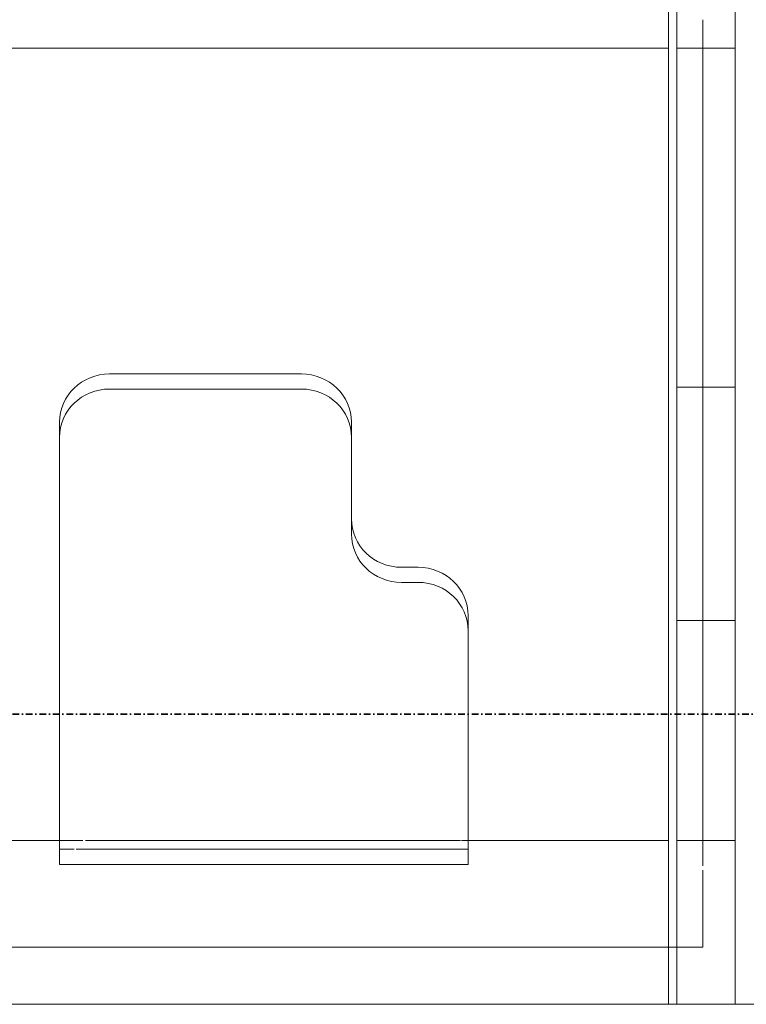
# Model space of a CAD drawing. Header units: millimetres. Extents: x -80560 to 110805, y -11020 to 52719.
# Tile 70 of 184: x 51498 to 51934, y 24046 to 24636. Entities that reach past the tile are written whole.
import ezdxf

# ---------------------------------------------------------------- set-up
doc = ezdxf.new("R2010")
doc.units = ezdxf.units.MM
doc.linetypes.add('DASHDOT2', pattern=[8, 4, -2, 0, -2])
doc.layers.add('G-ANNO-SYMB', color=111, linetype='Continuous', lineweight=9)
doc.layers.add('I-FURN', color=30, linetype='Continuous', lineweight=18)

# ---------------------------------------------------------------- blocks, each defined once
blk = doc.blocks.new('82_kopieerapparaat_Sharp - std-31613085-DO_01 eerste verdieping')
at = {"layer": 'I-FURN'}
for p, q in [((-330, 300), (-330, -200)), ((-330, -200), (-330, 300)), ((-330, -200), (-330, 300)), ((-330, 300), (-330, -200)), ((-330, 300), (-330, -200)), ((-330, -200), (-330, 300)), ((-231.88, 165), (-231.88, 300)), ((243.12, -200), (243.12, 300)), ((-295.83, 259.42), (-295.83, -200)), ((-295.83, -200), (-295.83, 259.42)), ((9.85, 165), (-246.12, 165)), ((-246.12, 165), (-246.12, -80)), ((-237.06, 165), (-246.12, 165)), ((-237.06, 156.16), (-237.06, 165)), ((-237.06, 165), (18.91, 165)), ((-231.88, 151.11), (-231.88, 165)), ((18.91, 165), (9.85, 165)), ((-237.06, -77.12), (-237.06, 155.05)), ((-231.88, -75.47), (-231.88, 149.36)), ((38.83, 20), (38.83, 135)), ((47.89, 135), (47.89, 20)), ((-48.1, -10), (9.85, -10)), ((18.91, -10), (-39.04, -10)), ((9.85, -10), (18.91, -10)), ((-77.08, -50), (-77.08, -40)), ((-68.02, -40), (-68.02, -50)), ((-231.88, -80), (-231.88, -76)), ((-246.12, -80), (-106.06, -80)), ((-246.12, -80), (-237.06, -80)), ((-237.06, -80), (-237.06, -77.46)), ((-97, -80), (-237.06, -80)), ((-231.88, -200), (-231.88, -80)), ((-106.06, -80), (-97, -80)), ((-315, -200), (-330, -200)), ((-330, -205), (-330, -200)), ((-330, -200), (-330, -205)), ((-330, -200), (-330, -205)), ((-330, -205), (-330, -200)), ((-329.49, -200), (318.74, -200)), ((-261.51, -200), (-315, -200)), ((-295.83, -200), (-295.83, -205)), ((-295.83, -205), (-295.83, -200)), ((-247.02, -200), (-261.51, -200)), ((-231.88, -200), (-247.02, -200)), ((243.12, -200), (-231.88, -200)), ((260.21, -200), (243.12, -200)), ((273.8, -200), (260.21, -200)), ((-330, -205), (-330, -240)), ((-330, -205), (-315, -205)), ((-330, -205), (-330, -240)), ((-330, -240), (-330, -205)), ((-330, -205), (-330, -240)), ((-330, -205), (-330, -240)), ((-330, -240), (-330, -205)), ((-100, -205), (-329.49, -205)), ((-315, -205), (-261.51, -205)), ((-295.83, -205), (-295.83, -220.58)), ((-295.83, -220.58), (-295.83, -205)), ((-261.51, -205), (-247.02, -205)), ((-247.02, -205), (-231.88, -205)), ((-231.88, -205), (243.12, -205)), ((-231.88, -205), (-231.88, -240)), ((40, -205), (-100, -205)), ((-100, -240), (-100, -205)), ((319.25, -205), (40, -205)), ((40, -205), (40, -240)), ((243.12, -205), (260.21, -205)), ((243.12, -205), (243.12, -240)), ((260.21, -205), (273.8, -205)), ((-295.83, -220.58), (-249.58, -220.58)), ((-249.58, -220.58), (-295.83, -220.58)), ((-247.02, -220.58), (260.21, -220.58)), ((260.21, -220.58), (-247.02, -220.58)), ((-315, -240), (-330, -240)), ((-330, -334.15), (-330, -240)), ((-330, -240), (-330, -348.64)), ((-330, -240), (-330, -300)), ((-330, -300), (-330, -240)), ((-329.49, -240), (-100, -240)), ((-261.51, -240), (-315, -240)), ((-247.02, -240), (-261.51, -240)), ((-231.88, -240), (-247.02, -240)), ((243.12, -240), (-231.88, -240)), ((-100, -240), (40, -240)), ((40, -240), (319.25, -240)), ((260.21, -240), (243.12, -240)), ((273.8, -240), (260.21, -240))]:
    blk.add_line(p, q, dxfattribs=at)
for centre, start_param, end_param in [((9.85, 135), 4.712389, 6.283185), ((18.91, 135), 4.712389, 6.283185), ((9.85, 20), 3.141593, 4.712389), ((18.91, 20), 3.141593, 4.712389), ((-48.1, -40), 0, 1.570796), ((-39.04, -40), 0, 1.570796), ((-106.06, -50), 3.141593, 4.712389), ((-97, -50), 3.141593, 4.712389)]:
    blk.add_ellipse(centre, major_axis=(0, 30), ratio=0.965926, start_param=start_param, end_param=end_param, dxfattribs=at)

msp = doc.modelspace()

# ---------------------------------------------------------------- linework, layer by layer
at = {"layer": 'G-ANNO-SYMB', "linetype": 'DASHDOT2', "lineweight": 35}
msp.add_line((36144.58, 24220.14), (104099.54, 24220.14), dxfattribs=at)

# ---------------------------------------------------------------- block references
at = {"layer": 'I-FURN', "rotation": 89.9999999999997}
msp.add_blockref('82_kopieerapparaat_Sharp - std-31613085-DO_01 eerste verdieping', (51687.32, 24376.27), dxfattribs=at)

doc.saveas('drawing.dxf')
